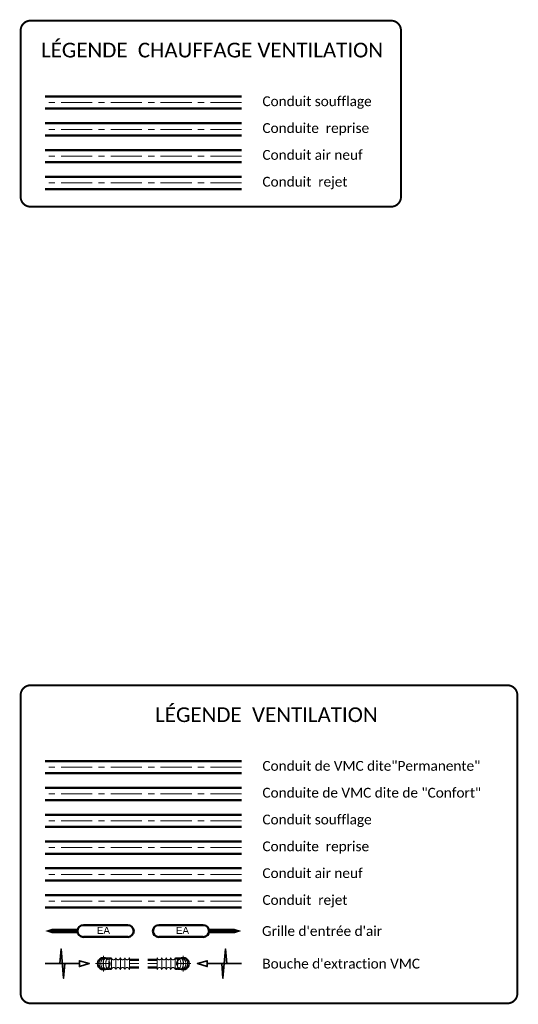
# Model space of a CAD drawing. Extents: x -18402 to 10376, y -5092 to 34139.
# Tile 4 of 78: x -15751 to -15242, y -671 to 333. Entities that reach past the tile are written whole.
import ezdxf
from ezdxf.enums import TextEntityAlignment as Align

# ---------------------------------------------------------------- set-up
doc = ezdxf.new("R2010")
doc.units = 0
doc.linetypes.add('AXES', pattern=[50.8, 31.75, -6.35, 6.35, -6.35])
doc.linetypes.add('CACHE', pattern=[9.525, 6.35, -3.175])
for name, color, linetype, lineweight in [('20_VENTILATION', 3, 'Continuous', 50), ('20_VENTILATION-fin', 7, 'AXES', 20), ('20_VENTILATION-mat', 84, 'Continuous', 35), ('21_AIR NEUF', 5, 'Continuous', 50), ('21_AIR NEUF-fin', 7, 'AXES', 20), ('22_AIR REJETE', 215, 'Continuous', 50), ('22_AIR REJETE-fin', 7, 'AXES', 20), ('23_AIR REPRIS', 137, 'Continuous', 50), ('23_AIR REPRIS-fin', 7, 'AXES', 20), ('24_AIR SOUFFLE', 1, 'Continuous', 50), ('24_AIR SOUFFLE-fin', 7, 'AXES', 20), ('24_AIR SOUFFLE-mat', 12, 'Continuous', 35), ('28_VMC CONFORT', 190, 'Continuous', 50), ('28_VMC CONFORT-fin', 7, 'AXES', 20), ('28_VMC CONFORT-mat', 192, 'Continuous', 35)]:
    doc.layers.add(name, color=color, linetype=linetype, lineweight=lineweight)
doc.styles.add('ARIAL', font='arial.ttf')
doc.styles.add('Isocrate', font='calibri.ttf')

# ---------------------------------------------------------------- blocks, each defined once
blk = doc.blocks.new('Bahia')
for p, q in [((-37.7, 0), (37.7, 0)), ((37.7, -20.1), (-37.7, -20.1))]:
    blk.add_line(p, q)
for centre, start, end in [((-37.7, -10.1), 90, 270), ((37.7, -10.1), 270, 90)]:
    blk.add_arc(centre, 10.1, start, end)
at = {"style": 'ARIAL'}
blk.add_attdef('DEBIT', text='', height=12, dxfattribs=at).set_placement((2.4, -15), align=Align.CENTER)
blk = doc.blocks.new('Vm009')
at = {"color": 0}
blk.add_lwpolyline([(0, 55.2, 7.5, 7.5, 0), (0, 22.9, 15, 0, 0), (0, 0, 0, 0, 0)], format="xyseb", dxfattribs=at)

msp = doc.modelspace()

# ---------------------------------------------------------------- linework, layer by layer
at = {"layer": '20_VENTILATION'}
for p, q in [((-15524.503, -423.289), (-15724.984, -423.289)), ((-15524.503, -435.789), (-15724.984, -435.789)), ((-15638.978, -625.949), (-15629.39, -625.949)), ((-15638.978, -633.949), (-15629.39, -633.949))]:
    msp.add_line(p, q, dxfattribs=at)
at = {"layer": '20_VENTILATION-fin', "linetype": 'AXES'}
for p, q in [((-15524.503, -429.539), (-15724.984, -429.539)), ((-15665.28, -621.824), (-15665.28, -638.074)), ((-15673.405, -629.949), (-15658.405, -629.949)), ((-15638.978, -629.949), (-15629.39, -629.949))]:
    msp.add_line(p, q, dxfattribs=at)
at = {"layer": '20_VENTILATION-fin'}
for points in [[(-15657.36, -623.924), (-15657.36, -635.974, -0.88127035), (-15652.765, -635.974), (-15652.765, -623.924, -0.88127035), (-15657.36, -623.924), (-15657.36, -623.924)], [(-15652.765, -623.924), (-15652.765, -635.974, -0.88127035), (-15648.169, -635.974), (-15648.169, -623.924, -0.88127035), (-15652.765, -623.924), (-15652.765, -623.924)], [(-15648.169, -623.924), (-15648.169, -635.974, -0.88127035), (-15643.574, -635.974), (-15643.574, -623.924, -0.88127035), (-15648.169, -623.924), (-15648.169, -623.924)], [(-15643.574, -623.924), (-15643.574, -635.974, -0.88127035), (-15638.978, -635.974), (-15638.978, -623.924, -0.88127035), (-15643.574, -623.924), (-15643.574, -623.924)]]:
    msp.add_lwpolyline(points, format="xyb", dxfattribs=at)
msp.add_lwpolyline([(-15657.36, -623.924), (-15657.36, -635.974)], dxfattribs=at)
msp.add_arc((-15665.28, -629.949), 6.025, 86.030275, 273.969725, dxfattribs=at)
at = {"layer": '20_VENTILATION-fin', "extrusion": (0, 0, -1)}
for centre, ratio, start_param, end_param in [((-15664.488, -629.949), 0.89879405, 3.03682114, 6.38795683), ((-15663.432, -629.949), 0.77714596, 2.96412167, 6.46065629), ((-15661.936, -629.949), 0.62932039, 2.89279745, 6.53198051), ((-15660.352, -629.949), 0.43837115, 2.57817775, 6.84660022), ((-15658.504, -629.949), 0.22495105, 2.5117445, 6.91303346)]:
    msp.add_ellipse(centre, major_axis=(0, 6.025), ratio=ratio, start_param=start_param, end_param=end_param, dxfattribs=at)
at = {"layer": '20_VENTILATION-fin'}
for points in [[(-15660.352, -623.924), (-15659.428, -625.949), (-15659.428, -625.949), (-15658.504, -623.924)], [(-15658.504, -623.924), (-15657.932, -625.949), (-15657.932, -625.949), (-15657.36, -623.924)], [(-15660.352, -635.974), (-15659.428, -633.949), (-15659.428, -633.949), (-15658.504, -635.974)], [(-15658.504, -635.974), (-15657.932, -633.949), (-15657.932, -633.949), (-15657.36, -635.974)]]:
    msp.add_open_spline(points, degree=3, dxfattribs=at)
at = {"layer": '20_VENTILATION-mat', "linetype": 'Continuous'}
msp.add_lwpolyline([(-15724.984, -629.949), (-15704.755, -629.949), (-15706.062, -644.892), (-15708.677, -615.006), (-15709.984, -629.949), (-15689.984, -629.949), (-15689.984, -632.949), (-15679.984, -629.949), (-15689.984, -626.949), (-15689.984, -629.949)], dxfattribs=at)
at = {"layer": '20_VENTILATION-mat'}
msp.add_arc((-15665.28, -629.949), 6.25, 39.791819, 320.208181, dxfattribs=at)
at = {"layer": '20_VENTILATION-mat', "linetype": 'CACHE'}
msp.add_arc((-15665.28, -629.949), 6.25, 320.208181, 39.791819, dxfattribs=at)
at = {"layer": '21_AIR NEUF'}
for p, q in [((-15524.503, 199.89), (-15724.984, 199.89)), ((-15524.503, 187.39), (-15724.984, 187.39)), ((-15524.503, -532.708), (-15724.984, -532.708)), ((-15524.503, -545.208), (-15724.984, -545.208))]:
    msp.add_line(p, q, dxfattribs=at)
at = {"layer": '21_AIR NEUF-fin', "linetype": 'AXES'}
for p, q in [((-15524.503, 193.64), (-15724.984, 193.64)), ((-15524.503, -538.958), (-15724.984, -538.958))]:
    msp.add_line(p, q, dxfattribs=at)
at = {"layer": '22_AIR REJETE'}
for p, q in [((-15524.503, 172.536), (-15724.984, 172.536)), ((-15524.503, 160.036), (-15724.984, 160.036)), ((-15524.503, -560.062), (-15724.984, -560.062)), ((-15524.503, -572.562), (-15724.984, -572.562))]:
    msp.add_line(p, q, dxfattribs=at)
at = {"layer": '22_AIR REJETE-fin', "linetype": 'AXES'}
for p, q in [((-15524.503, 166.286), (-15724.984, 166.286)), ((-15524.503, -566.312), (-15724.984, -566.312))]:
    msp.add_line(p, q, dxfattribs=at)
at = {"layer": '23_AIR REPRIS'}
for p, q in [((-15524.503, 227.245), (-15724.984, 227.245)), ((-15524.503, 214.745), (-15724.984, 214.745)), ((-15524.503, -505.353), (-15724.984, -505.353)), ((-15524.503, -517.853), (-15724.984, -517.853))]:
    msp.add_line(p, q, dxfattribs=at)
at = {"layer": '23_AIR REPRIS-fin', "linetype": 'AXES'}
for p, q in [((-15524.503, 220.995), (-15724.984, 220.995)), ((-15524.503, -511.603), (-15724.984, -511.603))]:
    msp.add_line(p, q, dxfattribs=at)
at = {"layer": '24_AIR SOUFFLE'}
for p, q in [((-15524.503, 254.6), (-15724.984, 254.6)), ((-15524.503, 242.1), (-15724.984, 242.1)), ((-15524.503, -477.998), (-15724.984, -477.998)), ((-15524.503, -490.498), (-15724.984, -490.498))]:
    msp.add_line(p, q, dxfattribs=at)
at = {"layer": '24_AIR SOUFFLE-fin', "linetype": 'AXES'}
for p, q in [((-15524.503, 248.35), (-15724.984, 248.35)), ((-15524.503, -484.248), (-15724.984, -484.248))]:
    msp.add_line(p, q, dxfattribs=at)
at = {"layer": '24_AIR SOUFFLE-mat', "const_width": 2}
for points in [[(-15739.956, 331.85), (-15371.691, 331.85, -0.41421356), (-15361.691, 321.85), (-15361.691, 152.107, -0.41421356), (-15371.691, 142.107), (-15739.956, 142.107, -0.41421356), (-15749.956, 152.107), (-15749.956, 321.85, -0.41421356)], [(-15739.956, -346.039), (-15252.875, -346.039, -0.41421356), (-15242.875, -356.039), (-15242.875, -660.419, -0.41421356), (-15252.875, -670.419), (-15739.956, -670.419, -0.41421356), (-15749.956, -660.419), (-15749.956, -356.039, -0.41421356)]]:
    msp.add_lwpolyline(points, format="xyb", close=True, dxfattribs=at)
at = {"layer": '28_VMC CONFORT'}
for p, q in [((-15524.503, -450.643), (-15724.984, -450.643)), ((-15524.503, -463.143), (-15724.984, -463.143)), ((-15610.509, -625.949), (-15620.097, -625.949)), ((-15610.509, -633.949), (-15620.097, -633.949))]:
    msp.add_line(p, q, dxfattribs=at)
at = {"layer": '28_VMC CONFORT-fin', "linetype": 'AXES'}
for p, q in [((-15524.503, -456.893), (-15724.984, -456.893)), ((-15584.207, -621.824), (-15584.207, -638.074)), ((-15610.509, -629.949), (-15620.097, -629.949)), ((-15576.082, -629.949), (-15591.082, -629.949))]:
    msp.add_line(p, q, dxfattribs=at)
at = {"layer": '28_VMC CONFORT-fin'}
for points in [[(-15605.914, -623.924), (-15605.914, -635.974, 0.88127035), (-15610.509, -635.974), (-15610.509, -623.924, 0.88127035), (-15605.914, -623.924), (-15605.914, -623.924)], [(-15601.318, -623.924), (-15601.318, -635.974, 0.88127035), (-15605.914, -635.974), (-15605.914, -623.924, 0.88127035), (-15601.318, -623.924), (-15601.318, -623.924)], [(-15596.722, -623.924), (-15596.722, -635.974, 0.88127035), (-15601.318, -635.974), (-15601.318, -623.924, 0.88127035), (-15596.722, -623.924), (-15596.722, -623.924)], [(-15592.127, -623.924), (-15592.127, -635.974, 0.88127035), (-15596.722, -635.974), (-15596.722, -623.924, 0.88127035), (-15592.127, -623.924), (-15592.127, -623.924)]]:
    msp.add_lwpolyline(points, format="xyb", dxfattribs=at)
msp.add_lwpolyline([(-15592.127, -623.924), (-15592.127, -635.974)], dxfattribs=at)
msp.add_arc((-15584.207, -629.949), 6.025, 266.030275, 93.969725, dxfattribs=at)
for centre, ratio, start_param, end_param in [((-15590.983, -629.949), 0.22495105, 2.5117445, 6.91303346), ((-15589.135, -629.949), 0.43837115, 2.57817775, 6.84660022), ((-15587.551, -629.949), 0.62932039, 2.89279745, 6.53198051), ((-15586.055, -629.949), 0.77714596, 2.96412167, 6.46065629), ((-15584.999, -629.949), 0.89879405, 3.03682114, 6.38795683)]:
    msp.add_ellipse(centre, major_axis=(0, 6.025), ratio=ratio, start_param=start_param, end_param=end_param, dxfattribs=at)
for points in [[(-15590.983, -623.924), (-15591.555, -625.949), (-15591.555, -625.949), (-15592.127, -623.924)], [(-15589.135, -623.924), (-15590.059, -625.949), (-15590.059, -625.949), (-15590.983, -623.924)], [(-15590.983, -635.974), (-15591.555, -633.949), (-15591.555, -633.949), (-15592.127, -635.974)], [(-15589.135, -635.974), (-15590.059, -633.949), (-15590.059, -633.949), (-15590.983, -635.974)]]:
    msp.add_open_spline(points, degree=3, dxfattribs=at)
at = {"layer": '28_VMC CONFORT-mat', "linetype": 'Continuous'}
msp.add_lwpolyline([(-15524.503, -629.949), (-15544.733, -629.949), (-15543.425, -644.892), (-15540.811, -615.006), (-15539.503, -629.949), (-15559.503, -629.949), (-15559.503, -632.949), (-15569.503, -629.949), (-15559.503, -626.949), (-15559.503, -629.949)], dxfattribs=at)
at = {"layer": '28_VMC CONFORT-mat', "linetype": 'CACHE'}
msp.add_arc((-15584.207, -629.949), 6.25, 140.208181, 219.791819, dxfattribs=at)
at = {"layer": '28_VMC CONFORT-mat'}
msp.add_arc((-15584.207, -629.949), 6.25, 219.791819, 140.208181, dxfattribs=at)

# ---------------------------------------------------------------- block references
at = {"layer": '20_VENTILATION', "xscale": -0.6, "yscale": 0.6, "zscale": 0.6, "rotation": 270}
msp.add_blockref('Vm009', (-15724.984, -596.685), dxfattribs=at)
at = {"layer": '20_VENTILATION'}
ref = msp.add_blockref('Bahia', (-15663.251, -590.651), dxfattribs=dict(at, xscale=-0.6, yscale=0.6, zscale=0.6))
ref.add_attrib('DEBIT', 'EA', dxfattribs={"layer": '0', "height": 7.2, "style": 'ARIAL'}).set_placement((-15665.495, -599.64), align=Align.CENTER)
at = {"layer": '28_VMC CONFORT', "xscale": 0.6, "yscale": 0.6, "zscale": 0.6}
msp.add_blockref('Bahia', (-15586.236, -590.651), dxfattribs=at).add_auto_attribs({'DEBIT': 'EA'})
at = {"layer": '28_VMC CONFORT', "xscale": 0.6, "yscale": 0.6, "zscale": 0.6, "rotation": 90}
msp.add_blockref('Vm009', (-15524.503, -596.685), dxfattribs=at)

# ---------------------------------------------------------------- texts
at = {"layer": '20_VENTILATION', "style": 'Isocrate'}
for s, p in [('Conduit de VMC dite"Permanente"', (-15503.124, -433.231)), ("Grille d'entrée d'air", (-15503.58, -601.669)), ("Bouche d'extraction VMC", (-15503.247, -634.933))]:
    msp.add_text(s, height=10, dxfattribs=at).set_placement(p)
at = {"layer": '21_AIR NEUF', "style": 'Isocrate'}
for p in [(-15503.124, 189.948), (-15503.124, -542.65)]:
    msp.add_text('Conduit air neuf', height=10, dxfattribs=at).set_placement(p)
at = {"layer": '22_AIR REJETE', "style": 'Isocrate'}
for p in [(-15503.124, 162.593), (-15503.124, -570.005)]:
    msp.add_text('Conduit  rejet', height=10, dxfattribs=at).set_placement(p)
at = {"layer": '23_AIR REPRIS', "style": 'Isocrate'}
for p in [(-15503.124, 217.303), (-15503.124, -515.295)]:
    msp.add_text('Conduite  reprise', height=10, dxfattribs=at).set_placement(p)
at = {"layer": '24_AIR SOUFFLE', "style": 'Isocrate'}
for p in [(-15503.124, 244.657), (-15503.124, -487.941)]:
    msp.add_text('Conduit soufflage', height=10, dxfattribs=at).set_placement(p)
at = {"layer": '24_AIR SOUFFLE-mat', "style": 'Isocrate'}
for s, p in [('LÉGENDE  CHAUFFAGE VENTILATION ', (-15551.925, 301.85)), ('LÉGENDE  VENTILATION ', (-15496.415, -376.039))]:
    msp.add_text(s, height=15, dxfattribs=at).set_placement(p, align=Align.MIDDLE_CENTER)
at = {"layer": '28_VMC CONFORT', "style": 'Isocrate'}
msp.add_text('Conduite de VMC dite de "Confort"', height=10, dxfattribs=at).set_placement((-15503.124, -460.586))

doc.saveas('drawing.dxf')
